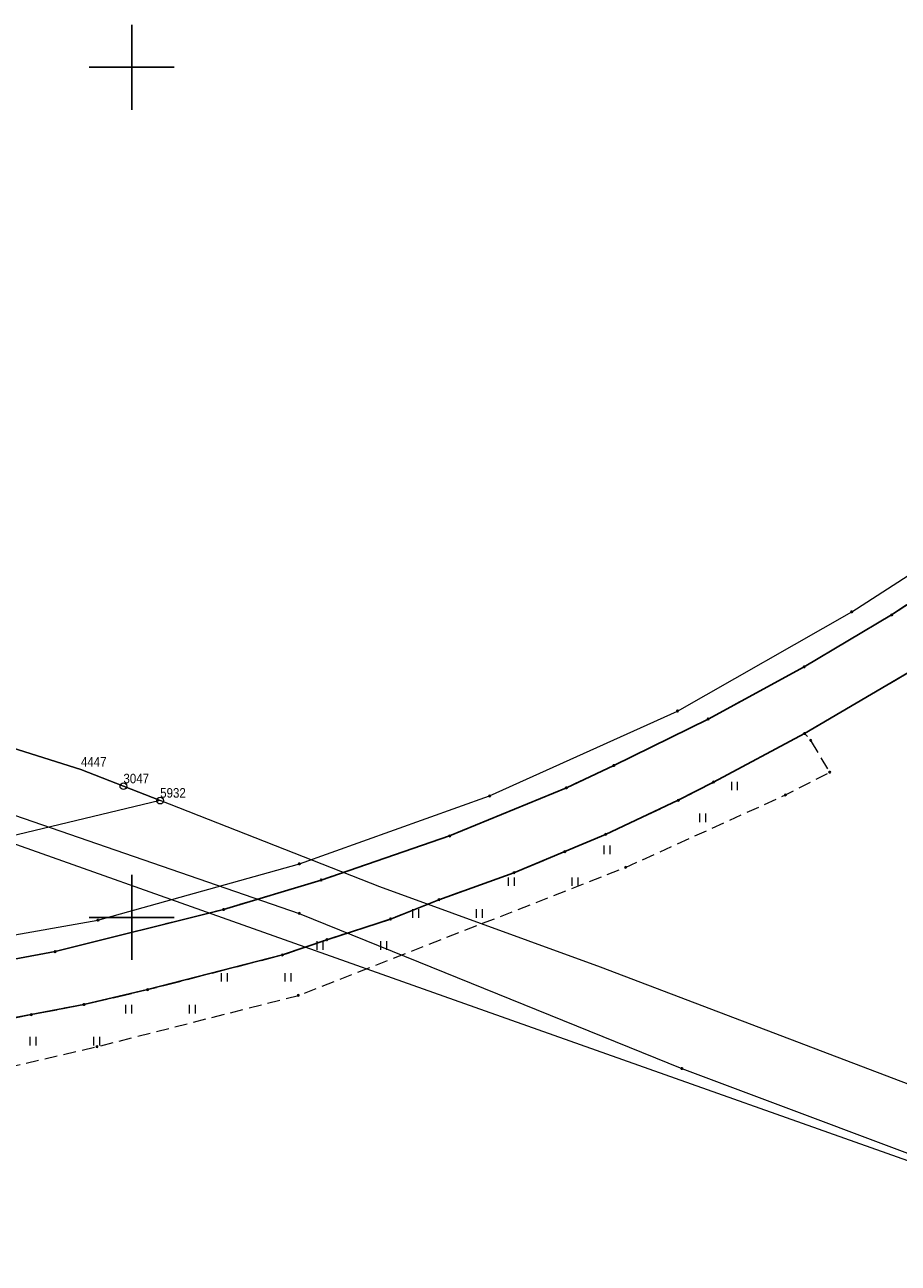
# Model space of a CAD drawing. Header units: metres. Extents: x 5548743 to 5556416, y 5707500 to 5714000.
# Tile 233 of 244: x 5554787 to 5554890, y 5710259 to 5710405. Entities that reach past the tile are written whole.
import ezdxf
from ezdxf.enums import TextEntityAlignment as Align

# ---------------------------------------------------------------- set-up
doc = ezdxf.new("R2010")
doc.units = ezdxf.units.M
for name, pattern in [('1.5_0.75', [2.25, 1.5, -0.75]), ('2.25_0.75', [3, 2.25, -0.75]), ('219-1000', [0])]:
    doc.linetypes.add(name, pattern=pattern)
doc.layers.get('0').update_dxf_attribs({"color": 2, "lineweight": 5})
doc.styles.get("Standard").update_dxf_attribs({"font": 'Working1250', "width": 0.75})

# ---------------------------------------------------------------- blocks, each defined once
blk = doc.blocks.new('203')
at = {"linetype": 'Continuous', "lineweight": 0}
h = blk.add_hatch(color=0, dxfattribs=at)
edge = h.paths.add_edge_path()
edge.add_arc((0, 0), 0.09, 0, 360)
blk = doc.blocks.new('202')
at = {"color": 0, "linetype": 'Continuous', "lineweight": 0}
blk.add_circle((0, 0), 0.4, dxfattribs=at)
blk = doc.blocks.new('TU04')
at = {"color": 0, "linetype": 'Continuous', "lineweight": 13}
for p, q in [((0, 0), (0, 1)), ((0.7, 0), (0.7, 1))]:
    blk.add_line(p, q, dxfattribs=at)
blk = doc.blocks.new('PIKIETAW1891')
at = {"color": 0}
blk.add_circle((0, 0), 0.09, dxfattribs=at)
blk = doc.blocks.new('RAMKA1000K')
at = {"color": 0}
for p, q in [((400, 395), (400, 405)), ((395, 400), (405, 400)), ((400, 295), (400, 305)), ((395, 300), (405, 300))]:
    blk.add_line(p, q, dxfattribs=at)

msp = doc.modelspace()

# ---------------------------------------------------------------- linework, layer by layer
at = {"layer": '218-kontur użytku gruntowego', "color": 3, "linetype": 'CONTINUOUS', "lineweight": 18, "flags": 128}
for points in [[(5554794.03, 5710317.4), (5554716.13, 5710342)], [(5554799.03, 5710315.44), (5554794.03, 5710317.4)], [(5554803.35, 5710313.75), (5554799.03, 5710315.44)], [(5554829.17, 5710303.61), (5554803.35, 5710313.75)], [(5554784.56, 5710309.24), (5554841.58, 5710289.02)], [(5554855.12, 5710294.17), (5554829.17, 5710303.61)], [(5554912.75, 5710272.22), (5554855.12, 5710294.17)], [(5554841.58, 5710289.02), (5554964.56, 5710245.4)]]:
    msp.add_lwpolyline(points, dxfattribs=at)
at = {"layer": '219-działka ewidencyjna', "color": 7, "linetype": '219-1000', "lineweight": 18, "flags": 128}
for points in [[(5554716.13, 5710342), (5554794.03, 5710317.4)], [(5554794.03, 5710317.4), (5554799.03, 5710315.44)], [(5554799.03, 5710315.44), (5554803.35, 5710313.75)], [(5554803.35, 5710313.75), (5554784.56, 5710309.24)]]:
    msp.add_lwpolyline(points, dxfattribs=at)
at = {"layer": 'jezdnia', "color": 7, "linetype": '2.25_0.75', "lineweight": 18, "flags": 128}
msp.add_lwpolyline([(5554286.87, 5710246.53), (5554310.62, 5710249.39), (5554313.02, 5710249.64), (5554356.51, 5710253.11), (5554398.75, 5710256.18), (5554458.33, 5710260.65), (5554520.28, 5710265.46), (5554529.94, 5710266.3), (5554533.96, 5710266.54), (5554642.18, 5710274.85), (5554752.55, 5710283.55), (5554757.3, 5710284.09), (5554764.62, 5710284.87), (5554772.72, 5710286.02), (5554780.26, 5710287.1), (5554788.19, 5710288.57), (5554794.39, 5710289.76), (5554801.87, 5710291.51), (5554817.73, 5710295.59), (5554822.95, 5710297.38), (5554830.44, 5710299.81), (5554836.13, 5710302.09), (5554844.96, 5710305.26), (5554850.94, 5710307.74), (5554855.73, 5710309.77), (5554864.28, 5710313.78), (5554868.44, 5710315.93), (5554879.13, 5710321.64), (5554893.08, 5710329.84), (5554900.82, 5710334.86), (5554905.94, 5710338.07), (5554932.96, 5710356.3), (5554953.33, 5710370.25), (5554955.04, 5710371.15), (5554957.52, 5710371.74), (5554960.56, 5710371.56), (5554961.95, 5710371.05), (5554963.17, 5710370.34), (5554955.43, 5710383.54), (5554954.57, 5710381.37), (5554953.36, 5710379.34), (5554941.62, 5710370.79), (5554913.34, 5710351.2), (5554889.37, 5710335.59), (5554879.09, 5710329.48), (5554867.79, 5710323.34), (5554856.7, 5710317.87), (5554851.12, 5710315.25), (5554837.39, 5710309.59), (5554822.28, 5710304.4), (5554810.81, 5710300.94), (5554791, 5710295.98), (5554781.3, 5710294.19), (5554760.54, 5710291.41), (5554749.22, 5710290.2), (5554712.72, 5710287.45), (5554626.12, 5710280.54), (5554543.48, 5710274.22), (5554509.19, 5710271.71), (5554421.1, 5710264.86), (5554411.37, 5710264.31), (5554375.97, 5710264.45), (5554315.99, 5710259.97), (5554313.02, 5710260), (5554310.28, 5710260.32), (5554282.8, 5710253.32), (5554276.46, 5710251.4), (5554271.61, 5710250.29), (5554270.32, 5710250.46), (5554268.79, 5710251.53), (5554265.84, 5710257.11), (5554264.79, 5710258.71), (5554260.9, 5710256.6), (5554262.31, 5710254.76), (5554263.87, 5710250.46), (5554263.57, 5710248.09), (5554247.08, 5710242.71), (5554236.32, 5710238.19), (5554229.58, 5710234.81), (5554222.95, 5710231.33), (5554214.84, 5710226.35), (5554205.93, 5710220.52), (5554199.06, 5710215.52), (5554197.52, 5710215.94), (5554193.99, 5710212.54), (5554193.95, 5710211.46), (5554191.56, 5710209.53), (5554185.2, 5710203.91), (5554175.02, 5710194.7), (5554165.59, 5710185.7), (5554154.52, 5710175.6), (5554158.99, 5710171.37), (5554168.86, 5710181), (5554177.03, 5710188.43), (5554184.81, 5710195.02), (5554194.51, 5710202.86), (5554207.91, 5710213.24), (5554217.1, 5710219.5), (5554229.56, 5710226.79), (5554239.49, 5710231.76), (5554249.85, 5710236.13), (5554257.27, 5710238.67), (5554263.03, 5710240.46), (5554271.4, 5710242.87), (5554277.72, 5710244.36), (5554283.77, 5710245.89)], close=True, dxfattribs=at)
at = {"layer": 'krawężnik', "color": 7, "linetype": 'CONTINUOUS', "lineweight": 25, "flags": 128}
for points in [[(5554913.34, 5710351.2), (5554889.37, 5710335.59), (5554879.09, 5710329.48), (5554867.79, 5710323.34), (5554856.7, 5710317.87), (5554851.12, 5710315.25), (5554837.39, 5710309.59), (5554822.28, 5710304.4), (5554810.81, 5710300.94), (5554791, 5710295.98), (5554781.3, 5710294.19), (5554760.54, 5710291.41), (5554749.22, 5710290.2), (5554712.72, 5710287.45), (5554626.12, 5710280.54), (5554543.48, 5710274.22)], [(5554533.96, 5710266.54), (5554642.18, 5710274.85), (5554752.55, 5710283.55), (5554757.3, 5710284.09), (5554764.62, 5710284.87), (5554772.72, 5710286.02), (5554780.26, 5710287.1), (5554788.19, 5710288.57), (5554794.39, 5710289.76), (5554801.87, 5710291.51), (5554817.73, 5710295.59), (5554822.95, 5710297.38), (5554830.44, 5710299.81), (5554836.13, 5710302.09), (5554844.96, 5710305.26), (5554850.94, 5710307.74), (5554855.73, 5710309.77), (5554864.28, 5710313.78), (5554868.44, 5710315.93), (5554879.13, 5710321.64), (5554893.08, 5710329.84)]]:
    msp.add_lwpolyline(points, dxfattribs=at)
at = {"layer": 'przewód elektroenergetyczny podziemny', "color": 1, "linetype": 'CONTINUOUS', "lineweight": 18, "flags": 128}
msp.add_lwpolyline([(5554313.35, 5710262.26), (5554334.35, 5710263.88), (5554361.81, 5710265.93), (5554376.32, 5710266.97), (5554389.82, 5710266.91), (5554420.01, 5710267.41), (5554449.48, 5710269.64), (5554480.02, 5710271.91), (5554509.66, 5710274.17), (5554539.59, 5710276.38), (5554569.47, 5710278.87), (5554599.19, 5710281.19), (5554629.39, 5710283.42), (5554659.21, 5710285.82), (5554689.14, 5710288.14), (5554718.89, 5710290.33), (5554748.45, 5710292.77), (5554772.45, 5710295.52), (5554796.03, 5710299.68), (5554819.72, 5710306.31), (5554842.09, 5710314.29), (5554864.19, 5710324.28), (5554884.67, 5710335.95), (5554909.56, 5710351.99)], dxfattribs=at)
at = {"layer": 'przewód wodociągowy', "color": 5, "linetype": 'CONTINUOUS', "lineweight": 18, "flags": 128}
msp.add_lwpolyline([(5554555.19, 5710401.39), (5554584.71, 5710389.58), (5554611.26, 5710377.18), (5554665.4, 5710354.3), (5554705.22, 5710340.76), (5554727.41, 5710333.78), (5554759.91, 5710322.49), (5554781.86, 5710313.51), (5554819.71, 5710300.48), (5554864.7, 5710282.23), (5554901.59, 5710268.39), (5554935.38, 5710255.73), (5554947.02, 5710252.32), (5554960.84, 5710248), (5555020.97, 5710227.29), (5555028.86, 5710223.99), (5555043.93, 5710214.99), (5555047.07, 5710209.2), (5555068.49, 5710165.47), (5555069.46, 5710165.69), (5555080.82, 5710169.4), (5555083.74, 5710181.24)], dxfattribs=at)
msp.add_lwpolyline([(5554555.19, 5710401.39), (5554584.71, 5710389.58), (5554611.26, 5710377.18), (5554665.4, 5710354.3), (5554705.22, 5710340.76), (5554727.41, 5710333.78), (5554759.91, 5710322.49), (5554781.86, 5710313.51), (5554819.71, 5710300.48), (5554864.7, 5710282.23), (5554901.59, 5710268.39), (5554935.38, 5710255.73), (5554947.02, 5710252.32), (5554960.84, 5710248), (5555020.97, 5710227.29), (5555028.86, 5710223.99), (5555043.93, 5710214.99), (5555047.07, 5710209.2), (5555068.49, 5710165.47), (5555069.46, 5710165.69), (5555080.82, 5710169.4), (5555083.74, 5710181.24)], dxfattribs=at)
msp.add_lwpolyline([(5554555.19, 5710401.39), (5554584.71, 5710389.58), (5554611.26, 5710377.18), (5554665.4, 5710354.3), (5554705.22, 5710340.76), (5554727.41, 5710333.78), (5554759.91, 5710322.49), (5554781.86, 5710313.51), (5554819.71, 5710300.48), (5554864.7, 5710282.23), (5554901.59, 5710268.39), (5554935.38, 5710255.73), (5554947.02, 5710252.32), (5554960.84, 5710248), (5555020.97, 5710227.29), (5555028.86, 5710223.99), (5555043.93, 5710214.99), (5555047.07, 5710209.2), (5555068.49, 5710165.47), (5555069.46, 5710165.69), (5555080.82, 5710169.4), (5555083.74, 5710181.24)], dxfattribs=at)
msp.add_lwpolyline([(5554555.19, 5710401.39), (5554584.71, 5710389.58), (5554611.26, 5710377.18), (5554665.4, 5710354.3), (5554705.22, 5710340.76), (5554727.41, 5710333.78), (5554759.91, 5710322.49), (5554781.86, 5710313.51), (5554819.71, 5710300.48), (5554864.7, 5710282.23), (5554901.59, 5710268.39), (5554935.38, 5710255.73), (5554947.02, 5710252.32), (5554960.84, 5710248), (5555020.97, 5710227.29), (5555028.86, 5710223.99), (5555043.93, 5710214.99), (5555047.07, 5710209.2), (5555068.49, 5710165.47), (5555069.46, 5710165.69), (5555080.82, 5710169.4), (5555083.74, 5710181.24)], dxfattribs=at)
msp.add_lwpolyline([(5554555.19, 5710401.39), (5554584.71, 5710389.58), (5554611.26, 5710377.18), (5554665.4, 5710354.3), (5554705.22, 5710340.76), (5554727.41, 5710333.78), (5554759.91, 5710322.49), (5554781.86, 5710313.51), (5554819.71, 5710300.48), (5554864.7, 5710282.23), (5554901.59, 5710268.39), (5554935.38, 5710255.73), (5554947.02, 5710252.32), (5554960.84, 5710248), (5555020.97, 5710227.29), (5555028.86, 5710223.99), (5555043.93, 5710214.99), (5555047.07, 5710209.2), (5555068.49, 5710165.47), (5555069.46, 5710165.69), (5555080.82, 5710169.4), (5555083.74, 5710181.24)], dxfattribs=at)
msp.add_lwpolyline([(5554555.19, 5710401.39), (5554584.71, 5710389.58), (5554611.26, 5710377.18), (5554665.4, 5710354.3), (5554705.22, 5710340.76), (5554727.41, 5710333.78), (5554759.91, 5710322.49), (5554781.86, 5710313.51), (5554819.71, 5710300.48), (5554864.7, 5710282.23), (5554901.59, 5710268.39), (5554935.38, 5710255.73), (5554947.02, 5710252.32), (5554960.84, 5710248), (5555020.97, 5710227.29), (5555028.86, 5710223.99), (5555043.93, 5710214.99), (5555047.07, 5710209.2), (5555068.49, 5710165.47), (5555069.46, 5710165.69), (5555080.82, 5710169.4), (5555083.74, 5710181.24)], dxfattribs=at)
msp.add_lwpolyline([(5554555.19, 5710401.39), (5554584.71, 5710389.58), (5554611.26, 5710377.18), (5554665.4, 5710354.3), (5554705.22, 5710340.76), (5554727.41, 5710333.78), (5554759.91, 5710322.49), (5554781.86, 5710313.51), (5554819.71, 5710300.48), (5554864.7, 5710282.23), (5554901.59, 5710268.39), (5554935.38, 5710255.73), (5554947.02, 5710252.32), (5554960.84, 5710248), (5555020.97, 5710227.29), (5555028.86, 5710223.99), (5555043.93, 5710214.99), (5555047.07, 5710209.2), (5555068.49, 5710165.47), (5555069.46, 5710165.69), (5555080.82, 5710169.4), (5555083.74, 5710181.24)], dxfattribs=at)
msp.add_lwpolyline([(5554555.19, 5710401.39), (5554584.71, 5710389.58), (5554611.26, 5710377.18), (5554665.4, 5710354.3), (5554705.22, 5710340.76), (5554727.41, 5710333.78), (5554759.91, 5710322.49), (5554781.86, 5710313.51), (5554819.71, 5710300.48), (5554864.7, 5710282.23), (5554901.59, 5710268.39), (5554935.38, 5710255.73), (5554947.02, 5710252.32), (5554960.84, 5710248), (5555020.97, 5710227.29), (5555028.86, 5710223.99), (5555043.93, 5710214.99), (5555047.07, 5710209.2), (5555068.49, 5710165.47), (5555069.46, 5710165.69), (5555080.82, 5710169.4), (5555083.74, 5710181.24)], dxfattribs=at)
msp.add_lwpolyline([(5554555.19, 5710401.39), (5554584.71, 5710389.58), (5554611.26, 5710377.18), (5554665.4, 5710354.3), (5554705.22, 5710340.76), (5554727.41, 5710333.78), (5554759.91, 5710322.49), (5554781.86, 5710313.51), (5554819.71, 5710300.48), (5554864.7, 5710282.23), (5554901.59, 5710268.39), (5554935.38, 5710255.73), (5554947.02, 5710252.32), (5554960.84, 5710248), (5555020.97, 5710227.29), (5555028.86, 5710223.99), (5555043.93, 5710214.99), (5555047.07, 5710209.2), (5555068.49, 5710165.47), (5555069.46, 5710165.69), (5555080.82, 5710169.4), (5555083.74, 5710181.24)], dxfattribs=at)
msp.add_lwpolyline([(5554555.19, 5710401.39), (5554584.71, 5710389.58), (5554611.26, 5710377.18), (5554665.4, 5710354.3), (5554705.22, 5710340.76), (5554727.41, 5710333.78), (5554759.91, 5710322.49), (5554781.86, 5710313.51), (5554819.71, 5710300.48), (5554864.7, 5710282.23), (5554901.59, 5710268.39), (5554935.38, 5710255.73), (5554947.02, 5710252.32), (5554960.84, 5710248), (5555020.97, 5710227.29), (5555028.86, 5710223.99), (5555043.93, 5710214.99), (5555047.07, 5710209.2), (5555068.49, 5710165.47), (5555069.46, 5710165.69), (5555080.82, 5710169.4), (5555083.74, 5710181.24)], dxfattribs=at)
msp.add_lwpolyline([(5554555.19, 5710401.39), (5554584.71, 5710389.58), (5554611.26, 5710377.18), (5554665.4, 5710354.3), (5554705.22, 5710340.76), (5554727.41, 5710333.78), (5554759.91, 5710322.49), (5554781.86, 5710313.51), (5554819.71, 5710300.48), (5554864.7, 5710282.23), (5554901.59, 5710268.39), (5554935.38, 5710255.73), (5554947.02, 5710252.32), (5554960.84, 5710248), (5555020.97, 5710227.29), (5555028.86, 5710223.99), (5555043.93, 5710214.99), (5555047.07, 5710209.2), (5555068.49, 5710165.47), (5555069.46, 5710165.69), (5555080.82, 5710169.4), (5555083.74, 5710181.24)], dxfattribs=at)
msp.add_lwpolyline([(5554555.19, 5710401.39), (5554584.71, 5710389.58), (5554611.26, 5710377.18), (5554665.4, 5710354.3), (5554705.22, 5710340.76), (5554727.41, 5710333.78), (5554759.91, 5710322.49), (5554781.86, 5710313.51), (5554819.71, 5710300.48), (5554864.7, 5710282.23), (5554901.59, 5710268.39), (5554935.38, 5710255.73), (5554947.02, 5710252.32), (5554960.84, 5710248), (5555020.97, 5710227.29), (5555028.86, 5710223.99), (5555043.93, 5710214.99), (5555047.07, 5710209.2), (5555068.49, 5710165.47), (5555069.46, 5710165.69), (5555080.82, 5710169.4), (5555083.74, 5710181.24)], dxfattribs=at)
msp.add_lwpolyline([(5554555.19, 5710401.39), (5554584.71, 5710389.58), (5554611.26, 5710377.18), (5554665.4, 5710354.3), (5554705.22, 5710340.76), (5554727.41, 5710333.78), (5554759.91, 5710322.49), (5554781.86, 5710313.51), (5554819.71, 5710300.48), (5554864.7, 5710282.23), (5554901.59, 5710268.39), (5554935.38, 5710255.73), (5554947.02, 5710252.32), (5554960.84, 5710248), (5555020.97, 5710227.29), (5555028.86, 5710223.99), (5555043.93, 5710214.99), (5555047.07, 5710209.2), (5555068.49, 5710165.47), (5555069.46, 5710165.69), (5555080.82, 5710169.4), (5555083.74, 5710181.24)], dxfattribs=at)
msp.add_lwpolyline([(5554555.19, 5710401.39), (5554584.71, 5710389.58), (5554611.26, 5710377.18), (5554665.4, 5710354.3), (5554705.22, 5710340.76), (5554727.41, 5710333.78), (5554759.91, 5710322.49), (5554781.86, 5710313.51), (5554819.71, 5710300.48), (5554864.7, 5710282.23), (5554901.59, 5710268.39), (5554935.38, 5710255.73), (5554947.02, 5710252.32), (5554960.84, 5710248), (5555020.97, 5710227.29), (5555028.86, 5710223.99), (5555043.93, 5710214.99), (5555047.07, 5710209.2), (5555068.49, 5710165.47), (5555069.46, 5710165.69), (5555080.82, 5710169.4), (5555083.74, 5710181.24)], dxfattribs=at)
msp.add_lwpolyline([(5554555.19, 5710401.39), (5554584.71, 5710389.58), (5554611.26, 5710377.18), (5554665.4, 5710354.3), (5554705.22, 5710340.76), (5554727.41, 5710333.78), (5554759.91, 5710322.49), (5554781.86, 5710313.51), (5554819.71, 5710300.48), (5554864.7, 5710282.23), (5554901.59, 5710268.39), (5554935.38, 5710255.73), (5554947.02, 5710252.32), (5554960.84, 5710248), (5555020.97, 5710227.29), (5555028.86, 5710223.99), (5555043.93, 5710214.99), (5555047.07, 5710209.2), (5555068.49, 5710165.47), (5555069.46, 5710165.69), (5555080.82, 5710169.4), (5555083.74, 5710181.24)], dxfattribs=at)
msp.add_lwpolyline([(5554555.19, 5710401.39), (5554584.71, 5710389.58), (5554611.26, 5710377.18), (5554665.4, 5710354.3), (5554705.22, 5710340.76), (5554727.41, 5710333.78), (5554759.91, 5710322.49), (5554781.86, 5710313.51), (5554819.71, 5710300.48), (5554864.7, 5710282.23), (5554901.59, 5710268.39), (5554935.38, 5710255.73), (5554947.02, 5710252.32), (5554960.84, 5710248), (5555020.97, 5710227.29), (5555028.86, 5710223.99), (5555043.93, 5710214.99), (5555047.07, 5710209.2), (5555068.49, 5710165.47), (5555069.46, 5710165.69), (5555080.82, 5710169.4), (5555083.74, 5710181.24)], dxfattribs=at)
msp.add_lwpolyline([(5554555.19, 5710401.39), (5554584.71, 5710389.58), (5554611.26, 5710377.18), (5554665.4, 5710354.3), (5554705.22, 5710340.76), (5554727.41, 5710333.78), (5554759.91, 5710322.49), (5554781.86, 5710313.51), (5554819.71, 5710300.48), (5554864.7, 5710282.23), (5554901.59, 5710268.39), (5554935.38, 5710255.73), (5554947.02, 5710252.32), (5554960.84, 5710248), (5555020.97, 5710227.29), (5555028.86, 5710223.99), (5555043.93, 5710214.99), (5555047.07, 5710209.2), (5555068.49, 5710165.47), (5555069.46, 5710165.69), (5555080.82, 5710169.4), (5555083.74, 5710181.24)], dxfattribs=at)
msp.add_lwpolyline([(5554555.19, 5710401.39), (5554584.71, 5710389.58), (5554611.26, 5710377.18), (5554665.4, 5710354.3), (5554705.22, 5710340.76), (5554727.41, 5710333.78), (5554759.91, 5710322.49), (5554781.86, 5710313.51), (5554819.71, 5710300.48), (5554864.7, 5710282.23), (5554901.59, 5710268.39), (5554935.38, 5710255.73), (5554947.02, 5710252.32), (5554960.84, 5710248), (5555020.97, 5710227.29), (5555028.86, 5710223.99), (5555043.93, 5710214.99), (5555047.07, 5710209.2), (5555068.49, 5710165.47), (5555069.46, 5710165.69), (5555080.82, 5710169.4), (5555083.74, 5710181.24)], dxfattribs=at)
msp.add_lwpolyline([(5554555.19, 5710401.39), (5554584.71, 5710389.58), (5554611.26, 5710377.18), (5554665.4, 5710354.3), (5554705.22, 5710340.76), (5554727.41, 5710333.78), (5554759.91, 5710322.49), (5554781.86, 5710313.51), (5554819.71, 5710300.48), (5554864.7, 5710282.23), (5554901.59, 5710268.39), (5554935.38, 5710255.73), (5554947.02, 5710252.32), (5554960.84, 5710248), (5555020.97, 5710227.29), (5555028.86, 5710223.99), (5555043.93, 5710214.99), (5555047.07, 5710209.2), (5555068.49, 5710165.47), (5555069.46, 5710165.69), (5555080.82, 5710169.4), (5555083.74, 5710181.24)], dxfattribs=at)
msp.add_lwpolyline([(5554555.19, 5710401.39), (5554584.71, 5710389.58), (5554611.26, 5710377.18), (5554665.4, 5710354.3), (5554705.22, 5710340.76), (5554727.41, 5710333.78), (5554759.91, 5710322.49), (5554781.86, 5710313.51), (5554819.71, 5710300.48), (5554864.7, 5710282.23), (5554901.59, 5710268.39), (5554935.38, 5710255.73), (5554947.02, 5710252.32), (5554960.84, 5710248), (5555020.97, 5710227.29), (5555028.86, 5710223.99), (5555043.93, 5710214.99), (5555047.07, 5710209.2), (5555068.49, 5710165.47), (5555069.46, 5710165.69), (5555080.82, 5710169.4), (5555083.74, 5710181.24)], dxfattribs=at)
msp.add_lwpolyline([(5554555.19, 5710401.39), (5554584.71, 5710389.58), (5554611.26, 5710377.18), (5554665.4, 5710354.3), (5554705.22, 5710340.76), (5554727.41, 5710333.78), (5554759.91, 5710322.49), (5554781.86, 5710313.51), (5554819.71, 5710300.48), (5554864.7, 5710282.23), (5554901.59, 5710268.39), (5554935.38, 5710255.73), (5554947.02, 5710252.32), (5554960.84, 5710248), (5555020.97, 5710227.29), (5555028.86, 5710223.99), (5555043.93, 5710214.99), (5555047.07, 5710209.2), (5555068.49, 5710165.47), (5555069.46, 5710165.69), (5555080.82, 5710169.4), (5555083.74, 5710181.24)], dxfattribs=at)
msp.add_lwpolyline([(5554555.19, 5710401.39), (5554584.71, 5710389.58), (5554611.26, 5710377.18), (5554665.4, 5710354.3), (5554705.22, 5710340.76), (5554727.41, 5710333.78), (5554759.91, 5710322.49), (5554781.86, 5710313.51), (5554819.71, 5710300.48), (5554864.7, 5710282.23), (5554901.59, 5710268.39), (5554935.38, 5710255.73), (5554947.02, 5710252.32), (5554960.84, 5710248), (5555020.97, 5710227.29), (5555028.86, 5710223.99), (5555043.93, 5710214.99), (5555047.07, 5710209.2), (5555068.49, 5710165.47), (5555069.46, 5710165.69), (5555080.82, 5710169.4), (5555083.74, 5710181.24)], dxfattribs=at)
msp.add_lwpolyline([(5554555.19, 5710401.39), (5554584.71, 5710389.58), (5554611.26, 5710377.18), (5554665.4, 5710354.3), (5554705.22, 5710340.76), (5554727.41, 5710333.78), (5554759.91, 5710322.49), (5554781.86, 5710313.51), (5554819.71, 5710300.48), (5554864.7, 5710282.23), (5554901.59, 5710268.39), (5554935.38, 5710255.73), (5554947.02, 5710252.32), (5554960.84, 5710248), (5555020.97, 5710227.29), (5555028.86, 5710223.99), (5555043.93, 5710214.99), (5555047.07, 5710209.2), (5555068.49, 5710165.47), (5555069.46, 5710165.69), (5555080.82, 5710169.4), (5555083.74, 5710181.24)], dxfattribs=at)
msp.add_lwpolyline([(5554555.19, 5710401.39), (5554584.71, 5710389.58), (5554611.26, 5710377.18), (5554665.4, 5710354.3), (5554705.22, 5710340.76), (5554727.41, 5710333.78), (5554759.91, 5710322.49), (5554781.86, 5710313.51), (5554819.71, 5710300.48), (5554864.7, 5710282.23), (5554901.59, 5710268.39), (5554935.38, 5710255.73), (5554947.02, 5710252.32), (5554960.84, 5710248), (5555020.97, 5710227.29), (5555028.86, 5710223.99), (5555043.93, 5710214.99), (5555047.07, 5710209.2), (5555068.49, 5710165.47), (5555069.46, 5710165.69), (5555080.82, 5710169.4), (5555083.74, 5710181.24)], dxfattribs=at)
msp.add_lwpolyline([(5554555.19, 5710401.39), (5554584.71, 5710389.58), (5554611.26, 5710377.18), (5554665.4, 5710354.3), (5554705.22, 5710340.76), (5554727.41, 5710333.78), (5554759.91, 5710322.49), (5554781.86, 5710313.51), (5554819.71, 5710300.48), (5554864.7, 5710282.23), (5554901.59, 5710268.39), (5554935.38, 5710255.73), (5554947.02, 5710252.32), (5554960.84, 5710248), (5555020.97, 5710227.29), (5555028.86, 5710223.99), (5555043.93, 5710214.99), (5555047.07, 5710209.2), (5555068.49, 5710165.47), (5555069.46, 5710165.69), (5555080.82, 5710169.4), (5555083.74, 5710181.24)], dxfattribs=at)
msp.add_lwpolyline([(5554555.19, 5710401.39), (5554584.71, 5710389.58), (5554611.26, 5710377.18), (5554665.4, 5710354.3), (5554705.22, 5710340.76), (5554727.41, 5710333.78), (5554759.91, 5710322.49), (5554781.86, 5710313.51), (5554819.71, 5710300.48), (5554864.7, 5710282.23), (5554901.59, 5710268.39), (5554935.38, 5710255.73), (5554947.02, 5710252.32), (5554960.84, 5710248), (5555020.97, 5710227.29), (5555028.86, 5710223.99), (5555043.93, 5710214.99), (5555047.07, 5710209.2), (5555068.49, 5710165.47), (5555069.46, 5710165.69), (5555080.82, 5710169.4), (5555083.74, 5710181.24)], dxfattribs=at)
at = {"layer": 'trawnik', "color": 7, "linetype": '1.5_0.75', "lineweight": 18, "flags": 128}
msp.add_lwpolyline([(5554533.96, 5710266.54), (5554534.14, 5710264.37), (5554535.26, 5710263.43), (5554536.55, 5710263.36), (5554537.48, 5710264.19), (5554576.8, 5710266.95), (5554635.38, 5710270.68), (5554699.01, 5710275.1), (5554721.78, 5710276.56), (5554723.25, 5710278.46), (5554724.97, 5710278.45), (5554727.06, 5710276.68), (5554739.44, 5710277.45), (5554741.11, 5710277.29), (5554752.89, 5710278.08), (5554757.46, 5710278.62), (5554767.61, 5710279.14), (5554770.53, 5710279.45), (5554786.17, 5710282.53), (5554795.92, 5710284.8), (5554819.6, 5710290.83), (5554858.08, 5710305.89), (5554876.88, 5710314.41), (5554882.09, 5710317.09), (5554879.86, 5710320.84), (5554879.13, 5710321.64), (5554868.44, 5710315.93), (5554864.28, 5710313.78), (5554855.73, 5710309.77), (5554850.94, 5710307.74), (5554844.96, 5710305.26), (5554836.13, 5710302.09), (5554830.44, 5710299.81), (5554822.95, 5710297.38), (5554817.73, 5710295.59), (5554801.87, 5710291.51), (5554794.39, 5710289.76), (5554788.19, 5710288.57), (5554780.26, 5710287.1), (5554772.72, 5710286.02), (5554764.62, 5710284.87), (5554752.55, 5710283.55), (5554642.18, 5710274.85)], close=True, dxfattribs=at)

# ---------------------------------------------------------------- block references
at = {"layer": '202-punkt graniczny', "color": 7, "linetype": 'CONTINUOUS', "lineweight": 18}
for p in [(5554799.03, 5710315.44), (5554803.35, 5710313.75)]:
    msp.add_blockref('202', p, dxfattribs=at)
at = {"layer": '203-punkt graniczny', "color": 7, "linetype": 'CONTINUOUS', "lineweight": 18}
msp.add_blockref('203', (5554794.03, 5710317.4), dxfattribs=at)
at = {"layer": 'Punkt roboczy BDOT GESUT K1', "color": 6, "linetype": 'CONTINUOUS', "lineweight": 18}
for p in [(5554884.67, 5710335.95), (5554889.37, 5710335.59), (5554889.37, 5710335.59), (5554879.09, 5710329.48), (5554879.09, 5710329.48), (5554864.19, 5710324.28), (5554867.79, 5710323.34), (5554867.79, 5710323.34), (5554879.13, 5710321.64), (5554879.13, 5710321.64), (5554879.13, 5710321.64), (5554879.86, 5710320.84), (5554856.7, 5710317.87), (5554856.7, 5710317.87), (5554882.09, 5710317.09), (5554851.12, 5710315.25), (5554851.12, 5710315.25), (5554868.44, 5710315.93), (5554868.44, 5710315.93), (5554868.44, 5710315.93), (5554842.09, 5710314.29), (5554864.28, 5710313.78), (5554864.28, 5710313.78), (5554864.28, 5710313.78), (5554876.88, 5710314.41), (5554837.39, 5710309.59), (5554837.39, 5710309.59), (5554855.73, 5710309.77), (5554855.73, 5710309.77), (5554855.73, 5710309.77), (5554850.94, 5710307.74), (5554850.94, 5710307.74), (5554850.94, 5710307.74), (5554819.72, 5710306.31), (5554844.96, 5710305.26), (5554844.96, 5710305.26), (5554844.96, 5710305.26), (5554858.08, 5710305.89), (5554822.28, 5710304.4), (5554822.28, 5710304.4), (5554836.13, 5710302.09), (5554836.13, 5710302.09), (5554836.13, 5710302.09), (5554810.81, 5710300.94), (5554810.81, 5710300.94), (5554819.71, 5710300.48), (5554819.71, 5710300.48), (5554819.71, 5710300.48), (5554819.71, 5710300.48), (5554819.71, 5710300.48), (5554819.71, 5710300.48), (5554819.71, 5710300.48), (5554819.71, 5710300.48), (5554819.71, 5710300.48), (5554819.71, 5710300.48), (5554819.71, 5710300.48), (5554819.71, 5710300.48), (5554819.71, 5710300.48), (5554819.71, 5710300.48), (5554819.71, 5710300.48), (5554819.71, 5710300.48), (5554819.71, 5710300.48), (5554819.71, 5710300.48), (5554819.71, 5710300.48), (5554819.71, 5710300.48), (5554819.71, 5710300.48), (5554819.71, 5710300.48), (5554819.71, 5710300.48), (5554819.71, 5710300.48), (5554819.71, 5710300.48), (5554819.71, 5710300.48), (5554796.03, 5710299.68), (5554830.44, 5710299.81), (5554830.44, 5710299.81), (5554830.44, 5710299.81), (5554791, 5710295.98), (5554791, 5710295.98), (5554822.95, 5710297.38), (5554822.95, 5710297.38), (5554822.95, 5710297.38), (5554817.73, 5710295.59), (5554817.73, 5710295.59), (5554817.73, 5710295.59), (5554801.87, 5710291.51), (5554801.87, 5710291.51), (5554801.87, 5710291.51), (5554819.6, 5710290.83), (5554794.39, 5710289.76), (5554794.39, 5710289.76), (5554794.39, 5710289.76), (5554788.19, 5710288.57), (5554788.19, 5710288.57), (5554788.19, 5710288.57), (5554795.92, 5710284.8), (5554864.7, 5710282.23), (5554864.7, 5710282.23), (5554864.7, 5710282.23), (5554864.7, 5710282.23), (5554864.7, 5710282.23), (5554864.7, 5710282.23), (5554864.7, 5710282.23), (5554864.7, 5710282.23), (5554864.7, 5710282.23), (5554864.7, 5710282.23), (5554864.7, 5710282.23), (5554864.7, 5710282.23), (5554864.7, 5710282.23), (5554864.7, 5710282.23), (5554864.7, 5710282.23), (5554864.7, 5710282.23), (5554864.7, 5710282.23), (5554864.7, 5710282.23), (5554864.7, 5710282.23), (5554864.7, 5710282.23), (5554864.7, 5710282.23), (5554864.7, 5710282.23), (5554864.7, 5710282.23), (5554864.7, 5710282.23), (5554864.7, 5710282.23), (5554864.7, 5710282.23)]:
    msp.add_blockref('PIKIETAW1891', p, dxfattribs=at)
at = {"layer": 'trawnik', "color": 7, "linetype": 'CONTINUOUS', "lineweight": 18}
for p in [(5554870.559, 5710314.959), (5554866.809, 5710311.209), (5554855.559, 5710307.459), (5554844.309, 5710303.709), (5554851.809, 5710303.709), (5554833.059, 5710299.959), (5554840.559, 5710299.959), (5554821.809, 5710296.209), (5554829.309, 5710296.209), (5554810.559, 5710292.459), (5554818.059, 5710292.459), (5554799.309, 5710288.709), (5554806.809, 5710288.709), (5554788.059, 5710284.959), (5554795.559, 5710284.959)]:
    msp.add_blockref('TU04', p, dxfattribs=at)
at = {"layer": 'Wstawianie ramki sekcyjnej z opisem', "color": 7, "linetype": 'CONTINUOUS', "lineweight": 13}
msp.add_blockref('RAMKA1000K', (5554400, 5710000), dxfattribs=at)
msp.add_blockref('RAMKA1000K', (5554400, 5710000), dxfattribs=at)
msp.add_blockref('RAMKA1000K', (5554400, 5710000), dxfattribs=at)
msp.add_blockref('RAMKA1000K', (5554400, 5710000), dxfattribs=at)

# ---------------------------------------------------------------- texts
at = {"layer": '202-punkt graniczny-Atr103', "color": 7, "width": 0.9}
for s, p in [('3047', (5554799.03, 5710315.44)), ('3047', (5554799.03, 5710315.44)), ('5932', (5554803.35, 5710313.75)), ('5932', (5554803.35, 5710313.75))]:
    msp.add_text(s, height=1.125, dxfattribs=at).set_placement(p, align=Align.BOTTOM_LEFT)
at = {"layer": '203-punkt graniczny-Atr103', "color": 7, "width": 0.9}
msp.add_text('4447', height=1.125, dxfattribs=at).set_placement((5554794.03, 5710317.4), align=Align.BOTTOM_LEFT)
msp.add_text('4447', height=1.125, dxfattribs=at).set_placement((5554794.03, 5710317.4), align=Align.BOTTOM_LEFT)

doc.saveas('drawing.dxf')
